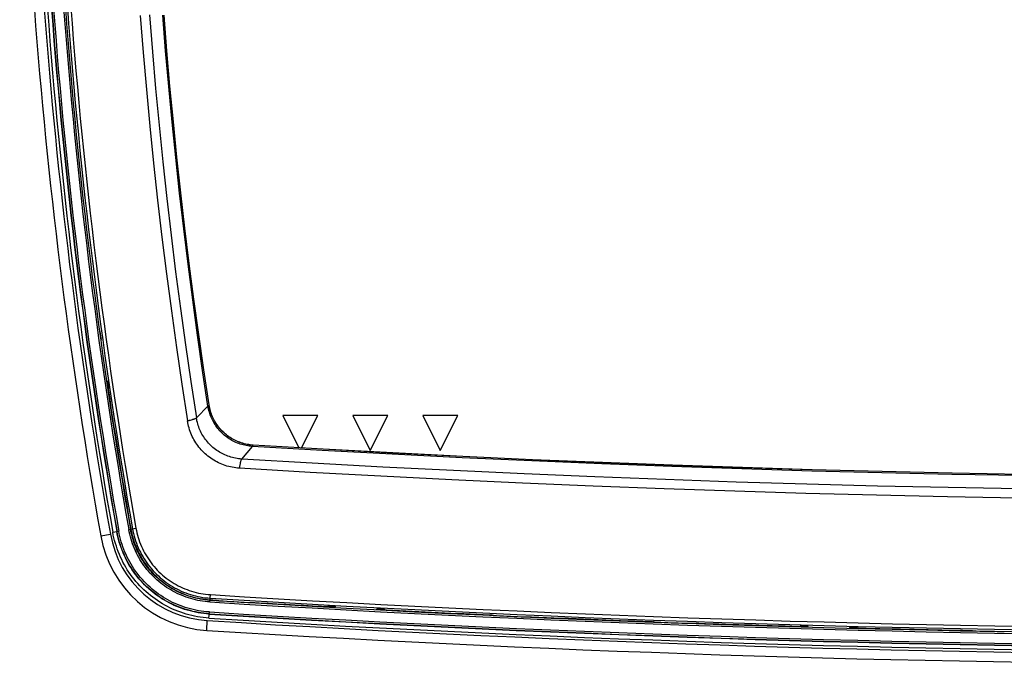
# Model space of a CAD drawing. Header units: centimetres. Extents: x 1912 to 37354, y 4932 to 6633.
# Tile 187 of 236: x 34727 to 34748, y 5977 to 5990. Entities that reach past the tile are written whole.
import ezdxf

# ---------------------------------------------------------------- set-up
doc = ezdxf.new("R2010")
doc.units = ezdxf.units.CM
doc.layers.add('$_urządzenia', color=250, linetype='Continuous')

# ---------------------------------------------------------------- blocks, each defined once
blk = doc.blocks.new('A$C92957c0b')
at = {"layer": '$_urządzenia'}
for p, q in [((-171.58, -1008.43), (-171.58, -1008.46)), ((-170.45, -1015.5), (-170.58, -1015.46)), ((-170.43, -1016.54), (-170.42, -1016.57)), ((-170.31, -1016.5), (-170.42, -1016.54)), ((-170.4, -1016.74), (-170.4, -1016.78)), ((-170.4, -1016.78), (-170.39, -1016.82)), ((-170.39, -1016.82), (-170.39, -1016.84)), ((-156, -1018.87), (-156.01, -1018.87)), ((-145.5, -1020.35), (-143.18, -1024.98)), ((-140.5, -1020.35), (-145.5, -1020.35)), ((-142.83, -1025), (-140.5, -1020.35)), ((-135.5, -1020.35), (-133, -1025.35)), ((-130.5, -1020.35), (-135.5, -1020.35)), ((-133, -1025.35), (-130.5, -1020.35)), ((-125.5, -1020.35), (-123, -1025.35)), ((-120.5, -1020.35), (-125.5, -1020.35)), ((-123, -1025.35), (-120.5, -1020.35)), ((-158.78, -1021.05), (-158.67, -1021.02)), ((-158.67, -1021.02), (-158.36, -1020.93)), ((-151.35, -1026.59), (-149.83, -1024.78)), ((-149.83, -1024.78), (-149.78, -1024.72)), ((-149.7, -1024.61), (-149.7, -1024.62)), ((-151.58, -1027.46), (-151.54, -1027.21)), ((-171.48, -1037.55), (-170.1, -1037.31)), ((-169.75, -1037.03), (-168.9, -1036.88)), ((-167.48, -1036.63), (-166.46, -1036.45)), ((-155.88, -1047), (-155.82, -1045.95)), ((-155.86, -1046.69), (-155.5, -1046.71)), ((-155.5, -1046.71), (-155.44, -1046.72)), ((-155.44, -1046.72), (-155.38, -1046.72)), ((-155.38, -1046.72), (-155.32, -1046.73)), ((-155, -1046.77), (-155, -1046.77)), ((-154.68, -1046.81), (-154.62, -1046.82)), ((-154.62, -1046.82), (-154.56, -1046.82)), ((-154.56, -1046.82), (-154.5, -1046.83)), ((-150.4, -1047.08), (-150.34, -1047.08)), ((-150.34, -1047.08), (-150.28, -1047.08)), ((-150.28, -1047.08), (-150.22, -1047.08)), ((-149.99, -1047.08), (-149.98, -1047.07)), ((-149.75, -1047.07), (-149.7, -1047.07)), ((-149.7, -1047.07), (-149.64, -1047.07)), ((-149.64, -1047.07), (-149.58, -1047.07)), ((-156.02, -1049.3), (-155.97, -1048.43)), ((-139.34, -1047.66), (-139.3, -1047.66)), ((-139.3, -1047.66), (-139.26, -1047.66)), ((-139.26, -1047.66), (-139.22, -1047.66)), ((-139.22, -1047.66), (-139.19, -1047.67)), ((-139.07, -1047.67), (-139.04, -1047.67)), ((-139.04, -1047.66), (-139, -1047.55)), ((-137.96, -1047.73), (-138, -1047.6)), ((-132.04, -1048.04), (-132, -1047.92)), ((-130.96, -1048.09), (-131, -1047.97)), ((-130.96, -1048.1), (-130.93, -1048.1)), ((-130.74, -1048.12), (-130.7, -1048.12)), ((-130.7, -1048.12), (-130.66, -1048.13)), ((-156.35, -1051.05), (-156.26, -1049.66)), ((-115.98, -1048.84), (-115.92, -1048.85)), ((-115.92, -1048.85), (-115.86, -1048.85)), ((-115.86, -1048.85), (-115.8, -1048.85)), ((-115.47, -1048.9), (-115.48, -1048.89)), ((-115.16, -1048.93), (-115.1, -1048.94)), ((-115.1, -1048.94), (-115.04, -1048.94)), ((-115.04, -1048.94), (-114.98, -1048.94)), ((-110.88, -1049.13), (-110.82, -1049.13)), ((-110.82, -1049.13), (-110.76, -1049.13)), ((-110.76, -1049.13), (-110.7, -1049.13)), ((-110.47, -1049.12), (-110.46, -1049.12)), ((-110.23, -1049.11), (-110.17, -1049.11)), ((-110.17, -1049.11), (-110.12, -1049.11)), ((-110.12, -1049.11), (-110.06, -1049.11)), ((-93.04, -1049.8), (-92.97, -1049.8)), ((-92.97, -1049.8), (-92.91, -1049.8)), ((-92.91, -1049.8), (-92.86, -1049.81)), ((-92.53, -1049.84), (-92.54, -1049.84)), ((-92.21, -1049.88), (-92.15, -1049.88)), ((-92.15, -1049.88), (-92.09, -1049.88)), ((-92.09, -1049.88), (-92.03, -1049.89)), ((-87.93, -1050.03), (-87.87, -1050.03)), ((-87.87, -1050.03), (-87.81, -1050.03)), ((-87.81, -1050.03), (-87.76, -1050.04)), ((-87.53, -1050.02), (-87.52, -1050.02)), ((-87.28, -1050.01), (-87.23, -1050.01)), ((-87.23, -1050.01), (-87.17, -1050.01)), ((-87.17, -1050.01), (-87.11, -1050.01)), ((-71.84, -1050.49), (-71.8, -1050.49)), ((-71.8, -1050.49), (-71.76, -1050.49)), ((-71.76, -1050.49), (-71.73, -1050.49)), ((-71.73, -1050.49), (-71.69, -1050.49)), ((-71.57, -1050.49), (-71.54, -1050.49)), ((-71.54, -1050.48), (-71.5, -1050.37)), ((-70.46, -1050.52), (-70.5, -1050.4)), ((-64.54, -1050.68), (-64.5, -1050.56)), ((-63.46, -1050.7), (-63.5, -1050.58)), ((-63.46, -1050.71), (-63.43, -1050.71)), ((-63.24, -1050.72), (-63.2, -1050.72)), ((-63.2, -1050.72), (-63.16, -1050.72)), ((-47.48, -1051.07), (-47.42, -1051.07)), ((-47.42, -1051.07), (-47.36, -1051.07)), ((-47.36, -1051.07), (-47.3, -1051.07)), ((-46.97, -1051.11), (-46.98, -1051.1)), ((-46.66, -1051.13), (-46.6, -1051.14)), ((-46.6, -1051.14), (-46.54, -1051.14)), ((-46.54, -1051.14), (-46.48, -1051.14))]:
    blk.add_line(p, q, dxfattribs=at)
for points in [[(-165.85, -963.24), (-165.42, -968.52), (-164.96, -973.8), (-164.46, -979.08), (-163.92, -984.36), (-163.35, -989.63), (-162.73, -994.89), (-162.08, -1000.16), (-161.39, -1005.41), (-160.66, -1010.66), (-159.9, -1015.91), (-159.09, -1021.15)], [(-164.52, -963.17), (-164.1, -968.42), (-163.64, -973.66), (-163.15, -978.91), (-162.61, -984.15), (-162.04, -989.39), (-161.43, -994.62), (-160.78, -999.85), (-160.1, -1005.07), (-159.38, -1010.29), (-158.62, -1015.5), (-157.82, -1020.71)], [(-156.17, -1019.02), (-156.93, -1013.96), (-157.66, -1008.91), (-158.35, -1003.85), (-159.01, -998.78), (-159.63, -993.71), (-160.22, -988.63), (-160.77, -983.55), (-161.29, -978.47), (-161.77, -973.38), (-162.21, -968.29), (-162.62, -963.2)], [(-156.01, -1018.87), (-156.78, -1013.83), (-157.5, -1008.79), (-158.19, -1003.74), (-158.85, -998.69), (-159.47, -993.63), (-160.05, -988.57), (-160.6, -983.5), (-161.12, -978.43), (-161.6, -973.36), (-162.04, -968.28), (-162.45, -963.2)], [(-156, -1018.87), (-156.76, -1013.83), (-157.49, -1008.79), (-158.18, -1003.74), (-158.84, -998.68), (-159.46, -993.63), (-160.04, -988.56), (-160.59, -983.5), (-161.11, -978.43), (-161.59, -973.36), (-162.03, -968.28), (-162.44, -963.2)], [(-170.42, -1016.54), (-170.42, -1016.54), (-170.42, -1016.54), (-170.42, -1016.54), (-170.42, -1016.55), (-170.42, -1016.56), (-170.42, -1016.56), (-170.42, -1016.57), (-170.42, -1016.58), (-170.42, -1016.59), (-170.42, -1016.6), (-170.42, -1016.61), (-170.42, -1016.63), (-170.42, -1016.64), (-170.41, -1016.66), (-170.41, -1016.67), (-170.41, -1016.69), (-170.41, -1016.71), (-170.4, -1016.74)], [(-156.01, -1018.87), (-156.02, -1018.87), (-156.02, -1018.88), (-156.03, -1018.89), (-156.05, -1018.9), (-156.06, -1018.91), (-156.08, -1018.93), (-156.11, -1018.96), (-156.13, -1018.99), (-157.82, -1020.71)], [(-149.83, -1024.78), (-150.05, -1024.77), (-150.27, -1024.74), (-150.49, -1024.71), (-150.71, -1024.67), (-150.92, -1024.63), (-151.14, -1024.58), (-151.35, -1024.52), (-151.56, -1024.45), (-151.77, -1024.38), (-151.97, -1024.3), (-152.18, -1024.21), (-152.38, -1024.12), (-152.57, -1024.02), (-152.77, -1023.92), (-152.96, -1023.81), (-153.14, -1023.69), (-153.33, -1023.57), (-153.51, -1023.44), (-153.68, -1023.3), (-153.85, -1023.16), (-154.02, -1023.02), (-154.18, -1022.86), (-154.33, -1022.71), (-154.48, -1022.55), (-154.63, -1022.38), (-154.77, -1022.21), (-154.9, -1022.04), (-155.03, -1021.86), (-155.15, -1021.67), (-155.27, -1021.49), (-155.38, -1021.3), (-155.49, -1021.1), (-155.58, -1020.9), (-155.67, -1020.7), (-155.76, -1020.5), (-155.84, -1020.29), (-155.91, -1020.09), (-155.97, -1019.88), (-156.03, -1019.66), (-156.08, -1019.45), (-156.13, -1019.23), (-156.17, -1019.02)], [(-149.7, -1024.62), (-149.92, -1024.6), (-150.14, -1024.58), (-150.36, -1024.55), (-150.57, -1024.51), (-150.79, -1024.46), (-151, -1024.41), (-151.21, -1024.35), (-151.42, -1024.29), (-151.63, -1024.22), (-151.84, -1024.14), (-152.04, -1024.05), (-152.24, -1023.96), (-152.43, -1023.86), (-152.63, -1023.76), (-152.82, -1023.65), (-153, -1023.53), (-153.19, -1023.4), (-153.36, -1023.28), (-153.54, -1023.14), (-153.71, -1023), (-153.87, -1022.86), (-154.03, -1022.71), (-154.19, -1022.55), (-154.34, -1022.39), (-154.48, -1022.23), (-154.62, -1022.06), (-154.75, -1021.88), (-154.88, -1021.7), (-155.01, -1021.52), (-155.12, -1021.33), (-155.23, -1021.14), (-155.34, -1020.95), (-155.43, -1020.75), (-155.52, -1020.55), (-155.61, -1020.35), (-155.69, -1020.14), (-155.76, -1019.94), (-155.82, -1019.73), (-155.88, -1019.51), (-155.93, -1019.3), (-155.98, -1019.09), (-156.01, -1018.87)], [(-149.7, -1024.61), (-149.92, -1024.59), (-150.14, -1024.57), (-150.35, -1024.53), (-150.57, -1024.5), (-150.78, -1024.45), (-151, -1024.4), (-151.21, -1024.34), (-151.42, -1024.28), (-151.63, -1024.2), (-151.83, -1024.13), (-152.03, -1024.04), (-152.23, -1023.95), (-152.43, -1023.85), (-152.62, -1023.75), (-152.81, -1023.64), (-153, -1023.52), (-153.18, -1023.4), (-153.36, -1023.27), (-153.53, -1023.13), (-153.7, -1022.99), (-153.86, -1022.85), (-154.02, -1022.7), (-154.18, -1022.54), (-154.33, -1022.38), (-154.47, -1022.22), (-154.61, -1022.05), (-154.75, -1021.87), (-154.87, -1021.69), (-155, -1021.51), (-155.11, -1021.32), (-155.22, -1021.13), (-155.33, -1020.94), (-155.42, -1020.75), (-155.51, -1020.55), (-155.6, -1020.34), (-155.68, -1020.14), (-155.75, -1019.93), (-155.81, -1019.72), (-155.87, -1019.51), (-155.92, -1019.3), (-155.97, -1019.08), (-156, -1018.87)], [(-159.09, -1021.15), (-159.05, -1021.14), (-159, -1021.12), (-158.95, -1021.1), (-158.89, -1021.09), (-158.84, -1021.07), (-158.78, -1021.05)], [(-151.68, -1027.9), (-151.93, -1027.88), (-152.19, -1027.85), (-152.44, -1027.81), (-152.7, -1027.77), (-152.95, -1027.71), (-153.2, -1027.65), (-153.45, -1027.59), (-153.7, -1027.51), (-153.94, -1027.42), (-154.18, -1027.33), (-154.42, -1027.23), (-154.65, -1027.12), (-154.88, -1027.01), (-155.11, -1026.88), (-155.33, -1026.75), (-155.55, -1026.62), (-155.76, -1026.47), (-155.97, -1026.32), (-156.18, -1026.17), (-156.38, -1026), (-156.57, -1025.83), (-156.76, -1025.65), (-156.94, -1025.47), (-157.12, -1025.28), (-157.29, -1025.09), (-157.45, -1024.89), (-157.61, -1024.68), (-157.76, -1024.47), (-157.9, -1024.26), (-158.04, -1024.04), (-158.17, -1023.82), (-158.29, -1023.59), (-158.41, -1023.36), (-158.52, -1023.12), (-158.62, -1022.89), (-158.71, -1022.64), (-158.79, -1022.4), (-158.87, -1022.15), (-158.94, -1021.91), (-159, -1021.66), (-159.05, -1021.4), (-159.09, -1021.15)], [(-158.36, -1020.93), (-158.31, -1020.91), (-158.25, -1020.9), (-158.19, -1020.88), (-158.14, -1020.86), (-158.09, -1020.84), (-158.05, -1020.83), (-158, -1020.81), (-157.97, -1020.8), (-157.93, -1020.78), (-157.9, -1020.76), (-157.88, -1020.75), (-157.85, -1020.73), (-157.84, -1020.72), (-157.82, -1020.71)], [(-151.35, -1026.59), (-151.58, -1026.57), (-151.8, -1026.55), (-152.02, -1026.51), (-152.24, -1026.47), (-152.46, -1026.43), (-152.68, -1026.38), (-152.9, -1026.32), (-153.11, -1026.25), (-153.33, -1026.18), (-153.54, -1026.09), (-153.74, -1026.01), (-153.95, -1025.91), (-154.15, -1025.81), (-154.35, -1025.71), (-154.54, -1025.59), (-154.73, -1025.47), (-154.92, -1025.35), (-155.1, -1025.21), (-155.28, -1025.08), (-155.45, -1024.93), (-155.62, -1024.78), (-155.79, -1024.63), (-155.95, -1024.47), (-156.1, -1024.31), (-156.25, -1024.14), (-156.39, -1023.96), (-156.53, -1023.79), (-156.66, -1023.6), (-156.78, -1023.42), (-156.9, -1023.22), (-157.02, -1023.03), (-157.12, -1022.83), (-157.22, -1022.63), (-157.32, -1022.43), (-157.4, -1022.22), (-157.48, -1022.01), (-157.56, -1021.8), (-157.62, -1021.58), (-157.68, -1021.37), (-157.74, -1021.15), (-157.78, -1020.93), (-157.82, -1020.71)], [(-39.98, -1028.96), (-49.97, -1028.78), (-59.96, -1028.56), (-69.96, -1028.3), (-79.95, -1028), (-89.94, -1027.66), (-99.92, -1027.28), (-109.91, -1026.86), (-119.89, -1026.4), (-129.88, -1025.9), (-139.86, -1025.36), (-149.83, -1024.78)], [(-149.78, -1024.72), (-149.76, -1024.69), (-149.74, -1024.67), (-149.73, -1024.65), (-149.72, -1024.64), (-149.71, -1024.63), (-149.7, -1024.62), (-149.7, -1024.62)], [(-39.94, -1028.78), (-49.93, -1028.6), (-59.91, -1028.38), (-69.89, -1028.12), (-79.87, -1027.82), (-89.86, -1027.48), (-99.83, -1027.1), (-109.81, -1026.68), (-119.79, -1026.22), (-129.76, -1025.72), (-139.73, -1025.18), (-149.7, -1024.61)], [(-39.94, -1028.79), (-49.93, -1028.61), (-59.91, -1028.39), (-69.89, -1028.13), (-79.88, -1027.83), (-89.86, -1027.49), (-99.84, -1027.11), (-109.81, -1026.69), (-119.79, -1026.23), (-129.76, -1025.74), (-139.73, -1025.2), (-149.7, -1024.62)], [(-151.68, -1027.9), (-151.66, -1027.85), (-151.65, -1027.8), (-151.64, -1027.75), (-151.63, -1027.69), (-151.62, -1027.64), (-151.61, -1027.58), (-151.58, -1027.46)], [(-151.54, -1027.21), (-151.53, -1027.15), (-151.51, -1027.09), (-151.5, -1027.03), (-151.49, -1026.97), (-151.48, -1026.92), (-151.47, -1026.87), (-151.45, -1026.82), (-151.44, -1026.78), (-151.43, -1026.74), (-151.42, -1026.71), (-151.4, -1026.67), (-151.39, -1026.65), (-151.38, -1026.62), (-151.37, -1026.6), (-151.35, -1026.59)], [(-40.38, -1030.85), (-50.48, -1030.66), (-60.57, -1030.44), (-70.67, -1030.17), (-80.76, -1029.87), (-90.85, -1029.52), (-100.94, -1029.13), (-111.02, -1028.71), (-121.11, -1028.24), (-131.19, -1027.73), (-141.27, -1027.18), (-151.35, -1026.59)], [(-40.47, -1032.17), (-50.59, -1031.99), (-60.7, -1031.76), (-70.82, -1031.5), (-80.93, -1031.19), (-91.04, -1030.84), (-101.15, -1030.45), (-111.26, -1030.02), (-121.37, -1029.55), (-131.47, -1029.04), (-141.58, -1028.49), (-151.68, -1027.9)], [(-156.02, -1049.3), (-156.44, -1049.26), (-156.85, -1049.22), (-157.26, -1049.17), (-157.66, -1049.1), (-158.07, -1049.02), (-158.48, -1048.94), (-158.88, -1048.84), (-159.28, -1048.73), (-159.67, -1048.6), (-160.06, -1048.47), (-160.45, -1048.33), (-160.83, -1048.18), (-161.21, -1048.01), (-161.59, -1047.84), (-161.96, -1047.65), (-162.32, -1047.46), (-162.68, -1047.25), (-163.04, -1047.03), (-163.38, -1046.81), (-163.72, -1046.57), (-164.06, -1046.33), (-164.39, -1046.07), (-164.7, -1045.81), (-165.01, -1045.54), (-165.32, -1045.26), (-165.61, -1044.98), (-165.9, -1044.68), (-166.18, -1044.38), (-166.45, -1044.06), (-166.72, -1043.74), (-166.97, -1043.41), (-167.22, -1043.08), (-167.45, -1042.74), (-167.68, -1042.39), (-167.9, -1042.04), (-168.1, -1041.68), (-168.3, -1041.32), (-168.48, -1040.95), (-168.66, -1040.58), (-168.82, -1040.2), (-168.98, -1039.81), (-169.12, -1039.43), (-169.25, -1039.03), (-169.38, -1038.64), (-169.49, -1038.24), (-169.59, -1037.84), (-169.68, -1037.44), (-169.75, -1037.03)], [(-155.99, -1048.72), (-156.38, -1048.69), (-156.78, -1048.65), (-157.17, -1048.6), (-157.57, -1048.53), (-157.96, -1048.46), (-158.35, -1048.38), (-158.73, -1048.28), (-159.12, -1048.17), (-159.5, -1048.06), (-159.87, -1047.93), (-160.24, -1047.79), (-160.61, -1047.64), (-160.98, -1047.49), (-161.34, -1047.32), (-161.69, -1047.14), (-162.04, -1046.95), (-162.39, -1046.75), (-162.73, -1046.55), (-163.06, -1046.33), (-163.39, -1046.1), (-163.71, -1045.87), (-164.03, -1045.62), (-164.33, -1045.37), (-164.63, -1045.11), (-164.92, -1044.84), (-165.21, -1044.57), (-165.48, -1044.28), (-165.75, -1043.99), (-166.02, -1043.69), (-166.27, -1043.38), (-166.51, -1043.07), (-166.75, -1042.75), (-166.98, -1042.42), (-167.19, -1042.09), (-167.4, -1041.75), (-167.6, -1041.4), (-167.79, -1041.05), (-167.96, -1040.7), (-168.13, -1040.34), (-168.29, -1039.98), (-168.44, -1039.61), (-168.58, -1039.23), (-168.71, -1038.86), (-168.83, -1038.48), (-168.93, -1038.09), (-169.03, -1037.71), (-169.11, -1037.32), (-169.19, -1036.93)], [(-155.99, -1048.68), (-156.38, -1048.65), (-156.78, -1048.61), (-157.17, -1048.56), (-157.56, -1048.5), (-157.95, -1048.42), (-158.34, -1048.34), (-158.72, -1048.24), (-159.1, -1048.14), (-159.48, -1048.02), (-159.85, -1047.89), (-160.23, -1047.76), (-160.59, -1047.61), (-160.96, -1047.45), (-161.32, -1047.28), (-161.67, -1047.11), (-162.02, -1046.92), (-162.36, -1046.72), (-162.7, -1046.52), (-163.03, -1046.3), (-163.36, -1046.08), (-163.68, -1045.84), (-163.99, -1045.6), (-164.3, -1045.35), (-164.6, -1045.09), (-164.89, -1044.82), (-165.17, -1044.55), (-165.45, -1044.26), (-165.72, -1043.97), (-165.98, -1043.68), (-166.23, -1043.37), (-166.47, -1043.06), (-166.71, -1042.74), (-166.93, -1042.41), (-167.15, -1042.08), (-167.36, -1041.74), (-167.55, -1041.4), (-167.74, -1041.05), (-167.92, -1040.7), (-168.09, -1040.34), (-168.25, -1039.98), (-168.4, -1039.61), (-168.54, -1039.24), (-168.67, -1038.86), (-168.78, -1038.48), (-168.89, -1038.09), (-168.99, -1037.7), (-169.07, -1037.32), (-169.15, -1036.92)], [(-155.97, -1048.43), (-156.36, -1048.4), (-156.75, -1048.36), (-157.13, -1048.31), (-157.52, -1048.25), (-157.9, -1048.18), (-158.28, -1048.09), (-158.66, -1048), (-159.03, -1047.9), (-159.4, -1047.78), (-159.77, -1047.66), (-160.14, -1047.52), (-160.5, -1047.38), (-160.85, -1047.22), (-161.21, -1047.06), (-161.56, -1046.89), (-161.9, -1046.7), (-162.24, -1046.51), (-162.57, -1046.31), (-162.89, -1046.09), (-163.21, -1045.87), (-163.53, -1045.64), (-163.84, -1045.41), (-164.14, -1045.16), (-164.43, -1044.9), (-164.72, -1044.64), (-164.99, -1044.37), (-165.27, -1044.09), (-165.53, -1043.81), (-165.79, -1043.51), (-166.03, -1043.21), (-166.27, -1042.91), (-166.5, -1042.59), (-166.73, -1042.27), (-166.94, -1041.95), (-167.14, -1041.62), (-167.34, -1041.28), (-167.52, -1040.94), (-167.7, -1040.59), (-167.86, -1040.24), (-168.02, -1039.88), (-168.16, -1039.52), (-168.3, -1039.15), (-168.43, -1038.78), (-168.54, -1038.41), (-168.65, -1038.03), (-168.74, -1037.65), (-168.83, -1037.27), (-168.9, -1036.88)], [(-155.88, -1047), (-156.24, -1046.97), (-156.59, -1046.93), (-156.93, -1046.89), (-157.28, -1046.83), (-157.62, -1046.77), (-157.96, -1046.69), (-158.29, -1046.61), (-158.63, -1046.52), (-158.96, -1046.41), (-159.29, -1046.3), (-159.61, -1046.18), (-159.94, -1046.05), (-160.25, -1045.92), (-160.57, -1045.77), (-160.88, -1045.61), (-161.19, -1045.45), (-161.49, -1045.28), (-161.78, -1045.1), (-162.07, -1044.91), (-162.36, -1044.71), (-162.64, -1044.51), (-162.92, -1044.3), (-163.19, -1044.08), (-163.45, -1043.85), (-163.7, -1043.62), (-163.95, -1043.38), (-164.2, -1043.13), (-164.43, -1042.88), (-164.66, -1042.61), (-164.88, -1042.35), (-165.1, -1042.07), (-165.31, -1041.8), (-165.5, -1041.51), (-165.7, -1041.22), (-165.88, -1040.93), (-166.05, -1040.63), (-166.22, -1040.32), (-166.38, -1040.01), (-166.53, -1039.7), (-166.67, -1039.38), (-166.8, -1039.05), (-166.93, -1038.72), (-167.04, -1038.38), (-167.15, -1038.04), (-167.25, -1037.69), (-167.34, -1037.34), (-167.42, -1036.99), (-167.48, -1036.63)], [(-155.87, -1046.75), (-156.21, -1046.72), (-156.56, -1046.68), (-156.9, -1046.64), (-157.23, -1046.58), (-157.57, -1046.52), (-157.9, -1046.45), (-158.23, -1046.37), (-158.56, -1046.28), (-158.88, -1046.18), (-159.2, -1046.07), (-159.52, -1045.95), (-159.84, -1045.82), (-160.15, -1045.69), (-160.46, -1045.55), (-160.76, -1045.39), (-161.06, -1045.23), (-161.36, -1045.06), (-161.65, -1044.89), (-161.94, -1044.7), (-162.22, -1044.51), (-162.49, -1044.31), (-162.76, -1044.1), (-163.02, -1043.89), (-163.28, -1043.67), (-163.53, -1043.44), (-163.78, -1043.2), (-164.02, -1042.96), (-164.25, -1042.71), (-164.47, -1042.45), (-164.69, -1042.19), (-164.9, -1041.92), (-165.1, -1041.65), (-165.3, -1041.37), (-165.48, -1041.09), (-165.66, -1040.8), (-165.84, -1040.5), (-166, -1040.21), (-166.15, -1039.9), (-166.3, -1039.6), (-166.44, -1039.28), (-166.57, -1038.96), (-166.69, -1038.63), (-166.81, -1038.3), (-166.91, -1037.96), (-167.01, -1037.62), (-167.1, -1037.28), (-167.17, -1036.94), (-167.24, -1036.59)], [(-167.18, -1036.58), (-167.11, -1036.93), (-167.04, -1037.29), (-166.95, -1037.64), (-166.85, -1037.99), (-166.74, -1038.34), (-166.62, -1038.68), (-166.48, -1039.02), (-166.34, -1039.36), (-166.19, -1039.69), (-166.03, -1040.02), (-165.86, -1040.34), (-165.68, -1040.65), (-165.5, -1040.96), (-165.3, -1041.27), (-165.09, -1041.57), (-164.88, -1041.86), (-164.65, -1042.15), (-164.42, -1042.43), (-164.18, -1042.7), (-163.93, -1042.97), (-163.67, -1043.22), (-163.41, -1043.47), (-163.14, -1043.72), (-162.86, -1043.95), (-162.58, -1044.17), (-162.28, -1044.39), (-161.99, -1044.6), (-161.68, -1044.8), (-161.37, -1044.99), (-161.06, -1045.17), (-160.73, -1045.34), (-160.41, -1045.51), (-160.08, -1045.66), (-159.75, -1045.8), (-159.41, -1045.93), (-159.07, -1046.06), (-158.72, -1046.17), (-158.37, -1046.27), (-158.02, -1046.36), (-157.66, -1046.44), (-157.3, -1046.51), (-156.95, -1046.57), (-156.59, -1046.62), (-156.23, -1046.66), (-155.86, -1046.69)], [(-166.95, -1036.54), (-166.88, -1036.89), (-166.8, -1037.23), (-166.71, -1037.58), (-166.62, -1037.92), (-166.51, -1038.26), (-166.39, -1038.6), (-166.26, -1038.93), (-166.13, -1039.26), (-165.98, -1039.58), (-165.82, -1039.9), (-165.65, -1040.22), (-165.48, -1040.53), (-165.29, -1040.83), (-165.1, -1041.13), (-164.9, -1041.43), (-164.69, -1041.71), (-164.47, -1041.99), (-164.24, -1042.27), (-164, -1042.54), (-163.76, -1042.8), (-163.51, -1043.05), (-163.25, -1043.29), (-162.98, -1043.53), (-162.71, -1043.76), (-162.43, -1043.98), (-162.15, -1044.2), (-161.86, -1044.4), (-161.56, -1044.6), (-161.25, -1044.78), (-160.94, -1044.96), (-160.63, -1045.13), (-160.31, -1045.29), (-159.99, -1045.44), (-159.66, -1045.58), (-159.33, -1045.71), (-158.99, -1045.83), (-158.65, -1045.94), (-158.31, -1046.04), (-157.97, -1046.13), (-157.62, -1046.21), (-157.27, -1046.28), (-156.91, -1046.34), (-156.56, -1046.39), (-156.2, -1046.42), (-155.85, -1046.45)], [(-166.46, -1036.45), (-166.39, -1036.79), (-166.32, -1037.12), (-166.23, -1037.45), (-166.14, -1037.78), (-166.04, -1038.1), (-165.92, -1038.43), (-165.8, -1038.74), (-165.67, -1039.06), (-165.53, -1039.37), (-165.38, -1039.68), (-165.22, -1039.98), (-165.05, -1040.28), (-164.87, -1040.57), (-164.68, -1040.86), (-164.49, -1041.14), (-164.29, -1041.41), (-164.08, -1041.68), (-163.86, -1041.94), (-163.63, -1042.2), (-163.4, -1042.45), (-163.16, -1042.69), (-162.91, -1042.93), (-162.66, -1043.15), (-162.4, -1043.37), (-162.13, -1043.59), (-161.85, -1043.79), (-161.57, -1043.99), (-161.29, -1044.17), (-161, -1044.35), (-160.7, -1044.52), (-160.4, -1044.69), (-160.1, -1044.84), (-159.79, -1044.98), (-159.47, -1045.12), (-159.15, -1045.24), (-158.83, -1045.36), (-158.51, -1045.46), (-158.18, -1045.56), (-157.85, -1045.64), (-157.51, -1045.72), (-157.18, -1045.79), (-156.84, -1045.84), (-156.5, -1045.89), (-156.16, -1045.93), (-155.82, -1045.95)], [(-155.32, -1046.73), (-155.27, -1046.73), (-155.24, -1046.73), (-155.21, -1046.74), (-155.19, -1046.74), (-155.16, -1046.74), (-155.14, -1046.74), (-155.12, -1046.75), (-155.1, -1046.75), (-155.08, -1046.75), (-155.07, -1046.75), (-155.05, -1046.75), (-155.04, -1046.76), (-155.03, -1046.76), (-155.02, -1046.76), (-155.01, -1046.76), (-155.01, -1046.77), (-155, -1046.77)], [(-155, -1046.77), (-154.99, -1046.77), (-154.99, -1046.78), (-154.98, -1046.78), (-154.97, -1046.78), (-154.96, -1046.78)], [(-154.96, -1046.78), (-154.95, -1046.78), (-154.93, -1046.79), (-154.92, -1046.79), (-154.9, -1046.79), (-154.88, -1046.79), (-154.86, -1046.8), (-154.84, -1046.8), (-154.81, -1046.8), (-154.79, -1046.8), (-154.76, -1046.81), (-154.73, -1046.81), (-154.68, -1046.81)], [(-150.49, -1047.07), (-150.46, -1047.07), (-150.4, -1047.08)], [(-150.22, -1047.08), (-150.2, -1047.08), (-150.17, -1047.08), (-150.15, -1047.08), (-150.13, -1047.08), (-150.11, -1047.08), (-150.09, -1047.08), (-150.07, -1047.08), (-150.06, -1047.08), (-150.04, -1047.08), (-150.03, -1047.08), (-150.02, -1047.08), (-150.01, -1047.08), (-150, -1047.08), (-149.99, -1047.08), (-149.99, -1047.08)], [(-149.98, -1047.07), (-149.98, -1047.07), (-149.97, -1047.07), (-149.97, -1047.07), (-149.96, -1047.07), (-149.95, -1047.07)], [(-149.95, -1047.07), (-149.93, -1047.07), (-149.92, -1047.06), (-149.9, -1047.06), (-149.89, -1047.06), (-149.87, -1047.06), (-149.85, -1047.06), (-149.82, -1047.06), (-149.8, -1047.06), (-149.78, -1047.06), (-149.75, -1047.07)], [(-149.58, -1047.07), (-149.52, -1047.08), (-149.49, -1047.08)], [(-139.19, -1047.67), (-139.17, -1047.67), (-139.16, -1047.67), (-139.14, -1047.67), (-139.13, -1047.67), (-139.11, -1047.67), (-139.1, -1047.67), (-139.09, -1047.67), (-139.08, -1047.67), (-139.07, -1047.67), (-139.06, -1047.67), (-139.06, -1047.66), (-139.05, -1047.66), (-139.05, -1047.66), (-139.04, -1047.66), (-139.04, -1047.66), (-139.04, -1047.66)], [(-130.96, -1048.09), (-130.96, -1048.09), (-130.96, -1048.1), (-130.95, -1048.1), (-130.95, -1048.1), (-130.94, -1048.1), (-130.94, -1048.1), (-130.93, -1048.1), (-130.92, -1048.1), (-130.91, -1048.11), (-130.9, -1048.11), (-130.89, -1048.11), (-130.87, -1048.11), (-130.86, -1048.11), (-130.84, -1048.11), (-130.83, -1048.11), (-130.79, -1048.12)], [(-130.79, -1048.12), (-130.77, -1048.12), (-130.74, -1048.12)], [(-115.8, -1048.85), (-115.74, -1048.86), (-115.72, -1048.86), (-115.69, -1048.86), (-115.67, -1048.86), (-115.64, -1048.87), (-115.62, -1048.87), (-115.6, -1048.87), (-115.58, -1048.87), (-115.56, -1048.88), (-115.55, -1048.88), (-115.53, -1048.88), (-115.52, -1048.88), (-115.51, -1048.88), (-115.5, -1048.89), (-115.49, -1048.89), (-115.49, -1048.89), (-115.48, -1048.89)], [(-115.47, -1048.9), (-115.47, -1048.9), (-115.47, -1048.9), (-115.46, -1048.9), (-115.45, -1048.9), (-115.44, -1048.91)], [(-115.44, -1048.91), (-115.43, -1048.91), (-115.41, -1048.91), (-115.39, -1048.91), (-115.38, -1048.91), (-115.36, -1048.92), (-115.34, -1048.92), (-115.31, -1048.92), (-115.29, -1048.92), (-115.27, -1048.93), (-115.24, -1048.93), (-115.21, -1048.93), (-115.16, -1048.93)], [(-110.97, -1049.12), (-110.94, -1049.12), (-110.88, -1049.13)], [(-110.7, -1049.13), (-110.68, -1049.13), (-110.65, -1049.13), (-110.63, -1049.13), (-110.61, -1049.13), (-110.59, -1049.13), (-110.57, -1049.13), (-110.55, -1049.13), (-110.53, -1049.13), (-110.52, -1049.13), (-110.51, -1049.13), (-110.5, -1049.13), (-110.49, -1049.13), (-110.48, -1049.12), (-110.47, -1049.12), (-110.47, -1049.12)], [(-110.46, -1049.12), (-110.46, -1049.12), (-110.45, -1049.11), (-110.45, -1049.11), (-110.44, -1049.11), (-110.43, -1049.11)], [(-110.43, -1049.11), (-110.41, -1049.11), (-110.4, -1049.11), (-110.38, -1049.11), (-110.36, -1049.11), (-110.34, -1049.11), (-110.32, -1049.11), (-110.3, -1049.11), (-110.28, -1049.11), (-110.25, -1049.11), (-110.23, -1049.11)], [(-110.06, -1049.11), (-109.99, -1049.11), (-109.96, -1049.11)], [(-92.86, -1049.81), (-92.8, -1049.81), (-92.77, -1049.81), (-92.75, -1049.81), (-92.72, -1049.81), (-92.7, -1049.82), (-92.68, -1049.82), (-92.66, -1049.82), (-92.64, -1049.82), (-92.62, -1049.82), (-92.6, -1049.83), (-92.59, -1049.83), (-92.57, -1049.83), (-92.56, -1049.83), (-92.55, -1049.83), (-92.55, -1049.84), (-92.54, -1049.84), (-92.54, -1049.84)], [(-92.53, -1049.84), (-92.53, -1049.85), (-92.52, -1049.85), (-92.51, -1049.85), (-92.5, -1049.85), (-92.49, -1049.85)], [(-92.49, -1049.85), (-92.48, -1049.86), (-92.47, -1049.86), (-92.45, -1049.86), (-92.43, -1049.86), (-92.41, -1049.86), (-92.39, -1049.87), (-92.37, -1049.87), (-92.35, -1049.87), (-92.32, -1049.87), (-92.3, -1049.87), (-92.27, -1049.87), (-92.21, -1049.88)], [(-88.02, -1050.03), (-87.99, -1050.03), (-87.93, -1050.03)], [(-87.76, -1050.04), (-87.73, -1050.04), (-87.71, -1050.03), (-87.69, -1050.03), (-87.66, -1050.03), (-87.64, -1050.03), (-87.62, -1050.03), (-87.61, -1050.03), (-87.59, -1050.03), (-87.57, -1050.03), (-87.56, -1050.03), (-87.55, -1050.03), (-87.54, -1050.03), (-87.53, -1050.03), (-87.53, -1050.02), (-87.53, -1050.02)], [(-87.52, -1050.02), (-87.51, -1050.02), (-87.51, -1050.02), (-87.5, -1050.01), (-87.49, -1050.01), (-87.48, -1050.01)], [(-87.48, -1050.01), (-87.47, -1050.01), (-87.45, -1050.01), (-87.44, -1050.01), (-87.42, -1050.01), (-87.4, -1050.01), (-87.38, -1050.01), (-87.36, -1050.01), (-87.33, -1050.01), (-87.31, -1050.01), (-87.28, -1050.01)], [(-87.11, -1050.01), (-87.05, -1050.01), (-87.02, -1050.01)], [(-71.69, -1050.49), (-71.67, -1050.49), (-71.66, -1050.49), (-71.64, -1050.49), (-71.63, -1050.49), (-71.61, -1050.49), (-71.6, -1050.49), (-71.59, -1050.49), (-71.58, -1050.49), (-71.57, -1050.49), (-71.56, -1050.49), (-71.56, -1050.49), (-71.55, -1050.49), (-71.55, -1050.49), (-71.54, -1050.49), (-71.54, -1050.48), (-71.54, -1050.48)], [(-63.46, -1050.7), (-63.46, -1050.7), (-63.46, -1050.7), (-63.45, -1050.7), (-63.45, -1050.7), (-63.44, -1050.71), (-63.44, -1050.71), (-63.43, -1050.71), (-63.42, -1050.71), (-63.41, -1050.71), (-63.4, -1050.71), (-63.39, -1050.71), (-63.37, -1050.71), (-63.36, -1050.71), (-63.34, -1050.72), (-63.33, -1050.72), (-63.29, -1050.72)], [(-63.29, -1050.72), (-63.27, -1050.72), (-63.24, -1050.72)], [(-47.3, -1051.07), (-47.24, -1051.07), (-47.22, -1051.08), (-47.19, -1051.08), (-47.17, -1051.08), (-47.14, -1051.08), (-47.12, -1051.08), (-47.1, -1051.08), (-47.08, -1051.09), (-47.06, -1051.09), (-47.05, -1051.09), (-47.03, -1051.09), (-47.02, -1051.09), (-47.01, -1051.09), (-47, -1051.1), (-46.99, -1051.1), (-46.99, -1051.1), (-46.98, -1051.1)], [(-46.97, -1051.11), (-46.97, -1051.11), (-46.97, -1051.11), (-46.96, -1051.11), (-46.95, -1051.11), (-46.94, -1051.11)], [(-46.94, -1051.11), (-46.92, -1051.12), (-46.91, -1051.12), (-46.89, -1051.12), (-46.88, -1051.12), (-46.86, -1051.12), (-46.84, -1051.12), (-46.81, -1051.13), (-46.79, -1051.13), (-46.77, -1051.13), (-46.74, -1051.13), (-46.71, -1051.13), (-46.66, -1051.13)]]:
    blk.add_lwpolyline(points, dxfattribs=at)
for centre, radius, start, end in [((568.35, -906.21), 751.4, 178.8666, 190.06689), ((568.35, -906.21), 750, 178.8666, 190.06689), ((568, -907), 749.13, 178.82971, 189.99585), ((568, -907), 748.55, 178.82971, 189.99585), ((568, -907), 748.51, 178.82971, 189.99585), ((568, -907), 748.26, 178.82971, 189.99585), ((568, -907), 746.82, 178.82971, 189.99585), ((568, -907), 746.57, 178.82971, 189.99585), ((568, -907), 746.28, 178.82971, 189.99585), ((568, -907), 745.78, 178.82971, 189.99585), ((568, -907), 746.51, 187.81162, 187.89516), ((568, -907), 746.51, 188.35403, 188.43784), ((568, -907), 746.38, 188.35858, 188.43618), ((568, -907), 746.51, 188.46093, 189.99585), ((-155.33, -1034.69), 15, 190.0669, 266.4492), ((-155.33, -1034.69), 16.4, 190.0669, 266.4492), ((0, 1468.5), 2520.32, 266.45399, 273.54601), ((0, 1468.5), 2520.07, 266.45399, 273.54601), ((0, 1468.5), 2519.78, 266.45399, 273.54601), ((0, 1468.5), 2519.28, 266.45399, 273.54601), ((0, 1468.5), 2520.07, 266.48516, 266.57647), ((0, 1468.5), 2520.01, 266.59926, 266.83034), ((0, 1468.5), 2522.01, 266.45399, 273.54601), ((0, 1468.5), 2521.76, 266.45399, 273.54601), ((0, 1468.5), 2520.01, 266.83716, 266.86174), ((0, 1468.5), 2519.88, 266.83789, 266.86066), ((0, 1468.5), 2520.01, 266.9965, 267.02106), ((0, 1468.5), 2519.88, 266.99728, 267.02005), ((0, 1468.5), 2520.01, 267.02791, 267.36211), ((0, 1468.5), 2523, 266.44916, 273.55084), ((0, 1468.5), 2522.63, 266.45399, 273.54601), ((0, 1468.5), 2522.05, 266.45399, 273.54601), ((0, 1468.5), 2520.07, 267.38501, 267.47624), ((0, 1468.5), 2520.01, 267.49903, 267.88422), ((0, 1468.5), 2520.07, 267.90711, 267.99831), ((0, 1468.5), 2520.01, 268.0211, 268.36644), ((0, 1468.5), 2524.4, 266.44916, 273.55084), ((0, 1468.5), 2520.01, 268.37325, 268.3978), ((0, 1468.5), 2519.88, 268.37405, 268.3968), ((0, 1468.5), 2520.01, 268.53242, 268.55696), ((0, 1468.5), 2519.88, 268.53327, 268.55602), ((0, 1468.5), 2520.01, 268.56379, 268.92041), ((0, 1468.5), 2520.07, 268.94326, 269.03442)]:
    blk.add_arc(centre, radius, start, end, dxfattribs=at)

msp = doc.modelspace()

# ---------------------------------------------------------------- block references
at = {"layer": '$_urządzenia', "xscale": 0.15, "yscale": 0.15, "zscale": 0.15}
msp.add_blockref('A$C92957c0b', (34754.025, 6134.913), dxfattribs=at)

doc.saveas('drawing.dxf')
